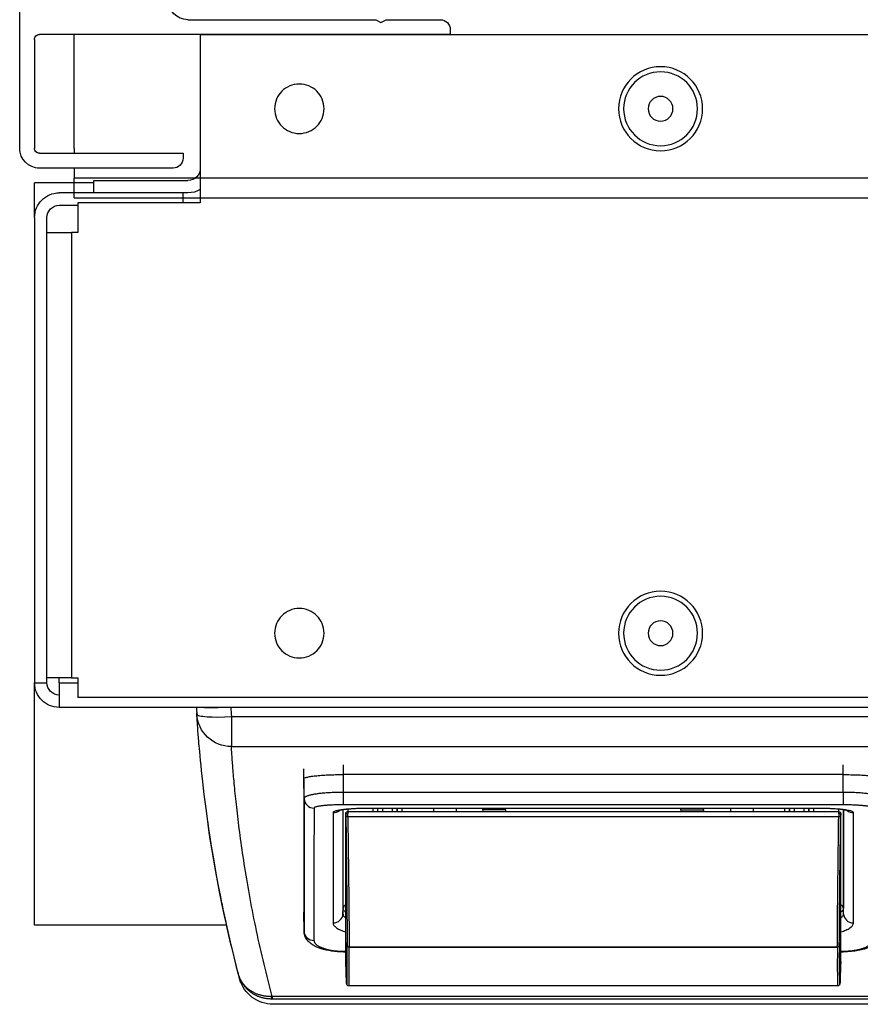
# Model space of a CAD drawing. Header units: millimetres. Extents: x 20872 to 297961, y -293704 to 213007.
# Tile 11 of 256: x 73471 to 73556, y -138764 to -138664. Entities that reach past the tile are written whole.
import ezdxf
from ezdxf.xclip import XClip

# ---------------------------------------------------------------- set-up
doc = ezdxf.new("R2010")
doc.units = ezdxf.units.MM
doc.header["$LTSCALE"] = 100
doc.header["$XCLIPFRAME"] = 2
for name, color, linetype in [('A--L20--_bovenbouw', 3, 'Continuous'), ('at_Entity', 8, 'Continuous'), ('XREFS', 9, 'Continuous')]:
    doc.layers.add(name, color=color, linetype=linetype)

# ---------------------------------------------------------------- blocks, each defined once
blk = doc.blocks.new('lblock2')
at = {"layer": 'at_Entity', "color": 1}
for p, q in [((-1274.397, 1522.5), (-1338.899, 1522.5)), ((-1274.321, 1521.967), (-1338.976, 1521.967)), ((-1274.321, 1521.704), (-1338.976, 1521.704)), ((-1281.856, 1520.643), (-1331.244, 1520.643)), ((-1331.484, 1520.235), (-1331.484, 1520.248)), ((-1281.616, 1520.248), (-1281.616, 1520.235)), ((-1331.55, 1518.177), (-1331.55, 1503.298)), ((-1281.55, 1518.177), (-1281.55, 1503.298)), ((-1331.8, 1517.203), (-1331.8, 1517.13)), ((-1331.8, 1517.203), (-1331.8, 1517.203)), ((-1331.8, 1517.203), (-1331.55, 1517.203)), ((-1331.8, 1517.13), (-1331.55, 1517.13)), ((-1331.411, 1516.499), (-1331.412, 1516.431)), ((-1331.411, 1516.498), (-1331.412, 1516.43)), ((-1331.21, 1516.727), (-1281.89, 1516.727)), ((-1331.21, 1516.706), (-1281.89, 1516.706)), ((-1281.688, 1516.431), (-1281.689, 1516.499)), ((-1281.688, 1516.43), (-1281.689, 1516.498)), ((-1281.55, 1517.203), (-1281.3, 1517.203)), ((-1281.55, 1517.13), (-1281.3, 1517.13)), ((-1363, 1514.5), (-1363, 1490)), ((-1343.588, 1514.5), (-1363, 1514.5)), ((-1335.765, 1515.137), (-1335.8, 1513.195)), ((-1335.765, 1515.128), (-1335.8, 1513.186)), ((-1331.836, 1513.359), (-1331.817, 1512.828)), ((-1281.264, 1513.359), (-1281.283, 1512.828)), ((-1331.349, 1503.527), (-1281.751, 1503.527)), ((-1331.348, 1503.023), (-1281.752, 1503.023)), ((-1283.8, 1502.709), (-1329.3, 1502.709)), ((-1283.8, 1502.703), (-1329.3, 1502.703)), ((-1322.7, 1502.709), (-1322.7, 1503.023)), ((-1320.4, 1502.709), (-1320.4, 1503.023)), ((-1317.7, 1502.856), (-1317.7, 1503.023)), ((-1317.7, 1502.856), (-1317.7, 1502.709)), ((-1315.4, 1502.856), (-1317.7, 1502.856)), ((-1315.4, 1502.856), (-1315.4, 1503.023)), ((-1315.4, 1502.856), (-1315.4, 1502.709)), ((-1297.7, 1502.856), (-1297.7, 1503.023)), ((-1297.7, 1502.856), (-1297.7, 1502.709)), ((-1297.7, 1502.856), (-1295.4, 1502.856)), ((-1295.4, 1502.856), (-1295.4, 1503.023)), ((-1295.4, 1502.856), (-1295.4, 1502.709)), ((-1292.7, 1502.709), (-1292.7, 1503.023)), ((-1290.4, 1502.709), (-1290.4, 1503.023)), ((-1283.8, 1502.703), (-1283.8, 1502.709)), ((-1335.764, 1501.696), (-1335.8, 1499.732)), ((-1281.3, 1502.341), (-1331.8, 1502.341)), ((-1281.3, 1501.082), (-1281.3, 1502.341)), ((-1332.25, 1501.086), (-1332.25, 1501.086)), ((-1332.179, 1501.085), (-1332.179, 1501.085)), ((-1281.3, 1501.082), (-1331.8, 1501.082)), ((-1331.8, 1501.082), (-1331.8, 1499.286)), ((-1281.3, 1501.082), (-1281.3, 1499.286)), ((-1335.8, 1499.732), (-1335.8, 1498.758)), ((-1331.8, 1499.286), (-1331.8, 1498.312)), ((-1281.3, 1499.286), (-1331.8, 1499.286)), ((-1281.3, 1499.286), (-1331.8, 1499.286)), ((-1281.3, 1499.286), (-1281.3, 1498.312)), ((-1343.114, 1493.42), (-1343.114, 1496.451)), ((-1343.114, 1496.451), (-1270.182, 1496.451)), ((-1343.114, 1493.42), (-1270.182, 1493.42)), ((-1360.5, 1490), (-1360.5, 1492.5)), ((-1251.5, 1492.5), (-1360.5, 1492.5)), ((-1358.625, 1489.5), (-1358.625, 1491.5)), ((-7.375, 1491.5), (-1358.625, 1491.5)), ((-1363, 1490), (-1361.75, 1490)), ((-1363, 1443), (-1363, 1490)), ((-1361.75, 1490), (-1361.75, 1443)), ((-1360.5, 1490), (-1358.625, 1490)), ((-1360.5, 1490), (-1360.5, 1489.5)), ((-1359.25, 1489.5), (-1361.75, 1489.5)), ((-1359.25, 1444.5), (-1359.25, 1489.5)), ((-1359.25, 1489.5), (-1358.625, 1489.5)), ((-1361.75, 1444.5), (-1359.25, 1444.5)), ((-1358.625, 1444.5), (-1359.25, 1444.5)), ((-1358.625, 1441.5), (-1358.625, 1444.5)), ((-1363, 1443), (-1363, 1439.5)), ((-1360.5, 1441.75), (-1358.625, 1441.75)), ((-1359, 1441), (-1359, 1439)), ((-1359, 1441), (-3, 1441)), ((-1346.25, 1441.5), (-1358.625, 1441.5)), ((-1348, 1441.5), (-1348, 1440.5)), ((-1346.25, 1424.5), (-1346.25, 1441.5)), ((-1348, 1440.5), (-1360.5, 1440.5)), ((-1357, 1440.5), (-1357, 1439.25)), ((-1347.5, 1440.5), (-1357, 1440.5)), ((-1357, 1439.5), (-1363, 1439.5)), ((-1359, 1438), (-1359, 1439)), ((-19.466, 1439), (-1359, 1439)), ((-1357, 1439.25), (-1347.5, 1439.25)), ((-1349, 1438), (-1362.5, 1438)), ((-1348, 1436.5), (-1348, 1437)), ((-1364.5, 1436), (-1364.5, 1409)), ((-1363, 1425), (-1363, 1436)), ((-1362.5, 1436.5), (-1348, 1436.5)), ((-1359, 1436), (-1359, 1436.5)), ((-1359, 1436), (-1359, 1424.5)), ((-1321, 1424.5), (-1362.5, 1424.5)), ((-1346.25, 1424.5), (-19.75, 1424.5)), ((-1321, 1424), (-1321, 1424.5)), ((-1347.5, 1423), (-1328.52, 1423)), ((-1328.52, 1423), (-1328, 1423.3)), ((-1328, 1423.3), (-1327.48, 1423)), ((-1327.48, 1423), (-1322, 1423))]:
    blk.add_line(p, q, dxfattribs=at)
for centre, radius in [((-1299.75, 1485), 4.25), ((-1299.75, 1485), 3.732), ((-1336.25, 1485), 2.5), ((-1299.75, 1485), 1.25), ((-1299.75, 1432), 4.25), ((-1299.75, 1432), 3.732), ((-1336.25, 1432), 2.5), ((-1299.75, 1432), 1.25)]:
    blk.add_circle(centre, radius, dxfattribs=at)
for centre, radius, start, end in [((-1343.114, 1492.951), 3.5, 90, 176.35562), ((-1360.5, 1490), 2.5, 90, 180), ((-1360.5, 1490), 1.25, 90, 180), ((-1360.5, 1443), 2.5, 180, 270), ((-1360.5, 1443), 1.25, 180, 270), ((-1347.5, 1438), 2.5, 60, 90), ((-1347.5, 1438), 1.25, 0, 90), ((-1362.5, 1436), 2, 90, 180), ((-1349, 1437), 1, 0, 90), ((-1362.5, 1436), 0.5, 90, 180), ((-1362.5, 1425), 0.5, 180, 270), ((-1322, 1424), 1, 270, 0), ((-1347.5, 1421), 2, 90, 180)]:
    blk.add_arc(centre, radius, start, end, dxfattribs=at)
at = {"layer": 'at_Entity', "color": 1, "extrusion": (0, 0, -1)}
for centre, major_axis, ratio, start_param, end_param in [((-1339.027, 1519.991), (0.028, 2), 0.088934, 5.74305, 6.126781), ((-1338.976, 1519.991), (0, 2), 0.00001, 5.740457, 6.127308), ((-1332.493, 1458.364), (1.049, 62.082), 0.004359, 6.155218, 6.650656), ((-1332.293, 1458.361), (1.049, 62.283), 0.004345, 6.283113, 6.639612), ((-1280.807, 1458.361), (-1.049, 62.283), 0.004345, 5.926759, 6.283257), ((-1280.607, 1458.364), (-1.049, 62.082), 0.004359, 5.915712, 6.411152), ((-1332.014, 1487.368), (0.566, 33.494), 0.004359, 5.88534, 6.100578), ((-1331.287, 1519.936), (-0.2, 0.01), 0.991814, 6.249033, 6.283177), ((-1331.485, 1520.207), (0.0017, 0.1), 0.004359, 6.100629, 7.440903), ((-1331.284, 1520.302), (-0.2, 0.008), 0.983364, 6.259186, 6.283185), ((-1331.284, 1520.244), (-0.2, 0.003), 0.40143, 0.004763, 0.411252), ((-1331.284, 1520.231), (-0.2, 0.003), 0.40143, 0.004759, 0.401191), ((-1281.816, 1520.244), (0.2, 0.003), 0.40143, 5.871933, 6.278426), ((-1281.816, 1520.231), (0.2, 0.003), 0.40143, 5.882003, 6.278436), ((-1281.615, 1520.207), (-0.0017, 0.1), 0.004359, 5.125468, 6.465741), ((-1281.816, 1520.302), (0.2, 0.008), 0.983364, 6.283182, 6.30718), ((-1281.086, 1487.368), (-0.566, 33.494), 0.004359, 0.182608, 0.397845), ((-1281.813, 1519.936), (0.2, 0.01), 0.991814, 0, 0.034144), ((-1331.55, 1518.155), (-0.0017, -0.1), 0.004359, 1.788189, 2.743795), ((-1331.349, 1518.244), (-0.2, 0.005), 0.92189, 6.27194, 6.28319), ((-1281.751, 1518.244), (0.2, 0.005), 0.92189, 0, 0.01125), ((-1281.55, 1518.155), (-0.0017, 0.1), 0.004359, 0.397798, 1.353404), ((-1331.412, 1516.43), (0.0017, 0.1), 0.004359, 5.451049, 6.661777), ((-1331.21, 1516.52), (-0.2, 0.001), 0.929162, 0.011797, 1.565273), ((-1331.212, 1516.427), (0.002, 0.3), 0.001453, 0.000029, 0.378646), ((-1281.888, 1516.427), (-0.002, 0.3), 0.001453, 5.904539, 6.283157), ((-1281.89, 1516.52), (0.2, 0.001), 0.929162, 4.717912, 6.271394), ((-1281.688, 1516.43), (-0.0017, 0.1), 0.004359, 5.904594, 7.115322), ((-1281.3, 1516.203), (0, 1), 0.00001, 6.283075, 6.66817), ((-1334.765, 1515.112), (-1, 0), 0.933876, 0.017464, 1.570751), ((-1331.217, 1516.297), (-0.2, 0.001), 0.933229, 0.012133, 0.144932), ((-1281.883, 1516.297), (0.2, 0.001), 0.933229, 6.138293, 6.271066), ((-1332.836, 1513.326), (1, 0), 0.944548, 4.712392, 6.248264), ((-1280.264, 1513.326), (-1, 0), 0.944548, 0.034919, 1.570768), ((-1331.317, 1512.845), (-0.5, 0), 0.944597, 5.196769, 6.248247), ((-1281.783, 1512.845), (0.5, 0), 0.944597, 0.034916, 1.086323), ((-1331.349, 1503.391), (-0.2, 0.003), 0.678577, 0.005934, 1.562061), ((-1331.35, 1503.323), (0.002, 0.3), 0.001454, 0.824939, 1.823227), ((-1281.75, 1503.323), (0.002, -0.3), 0.001454, 1.318366, 2.316654), ((-1281.751, 1503.391), (0.2, 0.003), 0.678577, 4.721125, 6.277246), ((-1334.764, 1501.679), (-1, 0), 0.993388, 0.017866, 1.570958), ((-1332.836, 1502.143), (-1, 0), 0.991951, 1.570653, 2.257783), ((-1331.55, 1503.326), (0.002, 0.1), 0.004359, 0.825002, 1.858121), ((-1331.35, 1503.298), (-0.2, 0), 0.249677, 4.712397, 6.283281), ((-1331.35, 1503.323), (0.002, -0.3), 0.001453, 0.000124, 1.318375), ((-1331.35, 1503.323), (0.002, -0.3), 0.001453, 0.000014, 0.000124), ((-1329.3, 1501.709), (0, 1), 0.00001, 0.000005, 0.000031), ((-1329.3, 1501.709), (0, 1), 0.00001, 0.000024, 0.115891), ((-1281.75, 1503.323), (-0.002, -0.3), 0.001453, 4.964811, 6.283061), ((-1281.75, 1503.323), (-0.002, -0.3), 0.001453, 6.283061, 6.283171), ((-1281.75, 1503.298), (0.2, 0), 0.249677, 6.28309, 7.853974), ((-1281.55, 1503.326), (0.002, -0.1), 0.004359, 1.283472, 2.316591), ((-1280.264, 1502.143), (1, 0), 0.991951, 4.025441, 4.712542), ((-1331.8, 1501.347), (0, 1), 0.00002, 0.10594, 1.838352), ((-1343.114, 1492.951), (-3.493, 0.222), 0.13372, 0, 1.56228), ((-1204.471, 1484.275), (-142.419, 0), 0.991423, 0.058287, 0.063063), ((-1204.408, 1484.744), (-138.982, 0), 0.990983, 0.056346, 0.063034)]:
    blk.add_ellipse(centre, major_axis=major_axis, ratio=ratio, start_param=start_param, end_param=end_param, dxfattribs=at)
at = {"layer": 'at_Entity', "color": 1}
for points, knots in [([(-1338.899, 1522.5), (-1339.277, 1522.5), (-1339.66, 1522.437), (-1340.371, 1522.197), (-1340.708, 1522.02), (-1341.301, 1521.572), (-1341.565, 1521.298), (-1341.989, 1520.686), (-1342.153, 1520.342), (-1342.267, 1519.954), (-1342.276, 1519.922), (-1342.284, 1519.89)], [0, 0, 0, 0, 0.1134473, 0.1134473, 0.2249009, 0.2249009, 0.3364261, 0.3364261, 0.4479488, 0.4479488, 0.4578147, 0.4578147, 0.4578147, 0.4578147]), ([(-1338.976, 1521.704), (-1339.12, 1521.17), (-1339.262, 1520.63), (-1339.402, 1520.085), (-1339.541, 1519.539), (-1339.678, 1518.988), (-1339.812, 1518.433), (-1339.946, 1517.877), (-1340.076, 1517.317), (-1340.203, 1516.757), (-1340.33, 1516.197), (-1340.452, 1515.637), (-1340.57, 1515.081), (-1340.688, 1514.525), (-1340.801, 1513.973), (-1340.909, 1513.426), (-1341.017, 1512.88), (-1341.12, 1512.339), (-1341.219, 1511.805), (-1341.317, 1511.27), (-1341.411, 1510.743), (-1341.5, 1510.223), (-1341.589, 1509.703), (-1341.673, 1509.191), (-1341.753, 1508.689), (-1341.833, 1508.186), (-1341.909, 1507.693), (-1341.98, 1507.21), (-1342.051, 1506.727), (-1342.118, 1506.255), (-1342.18, 1505.795), (-1342.243, 1505.335), (-1342.301, 1504.886), (-1342.356, 1504.451), (-1342.411, 1504.016), (-1342.461, 1503.595), (-1342.508, 1503.187), (-1342.556, 1502.78), (-1342.599, 1502.388), (-1342.639, 1502.011), (-1342.679, 1501.634), (-1342.716, 1501.274), (-1342.75, 1500.93), (-1342.784, 1500.586), (-1342.815, 1500.26), (-1342.843, 1499.951), (-1342.871, 1499.643), (-1342.896, 1499.353), (-1342.919, 1499.082), (-1342.942, 1498.811), (-1342.962, 1498.559), (-1342.98, 1498.327), (-1342.998, 1498.096), (-1343.014, 1497.884), (-1343.028, 1497.693), (-1343.042, 1497.502), (-1343.055, 1497.332), (-1343.065, 1497.184), (-1343.075, 1497.035), (-1343.084, 1496.908), (-1343.091, 1496.802), (-1343.098, 1496.697), (-1343.104, 1496.613), (-1343.108, 1496.552), (-1343.111, 1496.505), (-1343.113, 1496.472), (-1343.114, 1496.451)], [0, 0, 0, 0, 0.0434783, 0.0434783, 0.0434783, 0.0869565, 0.0869565, 0.0869565, 0.1304348, 0.1304348, 0.1304348, 0.173913, 0.173913, 0.173913, 0.2173913, 0.2173913, 0.2173913, 0.2608696, 0.2608696, 0.2608696, 0.3043478, 0.3043478, 0.3043478, 0.3478261, 0.3478261, 0.3478261, 0.3913043, 0.3913043, 0.3913043, 0.4347826, 0.4347826, 0.4347826, 0.4782609, 0.4782609, 0.4782609, 0.5217391, 0.5217391, 0.5217391, 0.5652174, 0.5652174, 0.5652174, 0.6086957, 0.6086957, 0.6086957, 0.6521739, 0.6521739, 0.6521739, 0.6956522, 0.6956522, 0.6956522, 0.7391304, 0.7391304, 0.7391304, 0.7826087, 0.7826087, 0.7826087, 0.826087, 0.826087, 0.826087, 0.8695652, 0.8695652, 0.8695652, 0.9130435, 0.9130435, 0.9130435, 0.9460326, 0.9460326, 0.9460326, 0.9460326]), ([(-1339.027, 1521.967), (-1339.123, 1521.968), (-1339.218, 1521.965), (-1339.314, 1521.958), (-1339.409, 1521.952), (-1339.504, 1521.941), (-1339.599, 1521.927), (-1339.693, 1521.912), (-1339.787, 1521.894), (-1339.88, 1521.872), (-1339.973, 1521.85), (-1340.065, 1521.824), (-1340.156, 1521.795), (-1340.247, 1521.766), (-1340.336, 1521.732), (-1340.424, 1521.696), (-1340.512, 1521.659), (-1340.599, 1521.619), (-1340.683, 1521.575), (-1340.767, 1521.531), (-1340.85, 1521.484), (-1340.93, 1521.434), (-1341.011, 1521.383), (-1341.089, 1521.33), (-1341.165, 1521.273), (-1341.241, 1521.216), (-1341.314, 1521.156), (-1341.385, 1521.093), (-1341.456, 1521.03), (-1341.524, 1520.965), (-1341.589, 1520.896), (-1341.654, 1520.828), (-1341.716, 1520.757), (-1341.775, 1520.683), (-1341.834, 1520.61), (-1341.89, 1520.534), (-1341.943, 1520.456), (-1341.995, 1520.377), (-1342.044, 1520.297), (-1342.09, 1520.215), (-1342.136, 1520.133), (-1342.178, 1520.048), (-1342.217, 1519.963), (-1342.255, 1519.877), (-1342.29, 1519.79), (-1342.322, 1519.701), (-1342.353, 1519.613), (-1342.38, 1519.523), (-1342.404, 1519.432)], [0, 0, 0, 0, 0.0625, 0.0625, 0.0625, 0.125, 0.125, 0.125, 0.1875, 0.1875, 0.1875, 0.25, 0.25, 0.25, 0.3125, 0.3125, 0.3125, 0.375, 0.375, 0.375, 0.4375, 0.4375, 0.4375, 0.5, 0.5, 0.5, 0.5625, 0.5625, 0.5625, 0.625, 0.625, 0.625, 0.6875, 0.6875, 0.6875, 0.75, 0.75, 0.75, 0.8125, 0.8125, 0.8125, 0.875, 0.875, 0.875, 0.9375, 0.9375, 0.9375, 1, 1, 1, 1]), ([(-1339.095, 1521.708), (-1339.19, 1521.711), (-1339.285, 1521.71), (-1339.379, 1521.705), (-1339.474, 1521.701), (-1339.569, 1521.693), (-1339.662, 1521.682), (-1339.756, 1521.67), (-1339.849, 1521.655), (-1339.941, 1521.637), (-1340.034, 1521.619), (-1340.125, 1521.597), (-1340.214, 1521.571), (-1340.304, 1521.546), (-1340.392, 1521.517), (-1340.479, 1521.485), (-1340.566, 1521.453), (-1340.651, 1521.417), (-1340.734, 1521.379), (-1340.817, 1521.34), (-1340.898, 1521.298), (-1340.977, 1521.253), (-1341.056, 1521.208), (-1341.133, 1521.16), (-1341.207, 1521.109), (-1341.282, 1521.058), (-1341.354, 1521.004), (-1341.423, 1520.947), (-1341.492, 1520.891), (-1341.558, 1520.831), (-1341.622, 1520.769), (-1341.685, 1520.708), (-1341.745, 1520.643), (-1341.803, 1520.576), (-1341.86, 1520.509), (-1341.914, 1520.44), (-1341.965, 1520.369), (-1342.016, 1520.298), (-1342.063, 1520.225), (-1342.107, 1520.15), (-1342.151, 1520.074), (-1342.192, 1519.997), (-1342.228, 1519.919), (-1342.265, 1519.84), (-1342.298, 1519.76), (-1342.327, 1519.679), (-1342.357, 1519.598), (-1342.382, 1519.516), (-1342.404, 1519.432)], [0, 0, 0, 0, 0.0625, 0.0625, 0.0625, 0.125, 0.125, 0.125, 0.1875, 0.1875, 0.1875, 0.25, 0.25, 0.25, 0.3125, 0.3125, 0.3125, 0.375, 0.375, 0.375, 0.4375, 0.4375, 0.4375, 0.5, 0.5, 0.5, 0.5625, 0.5625, 0.5625, 0.625, 0.625, 0.625, 0.6875, 0.6875, 0.6875, 0.75, 0.75, 0.75, 0.8125, 0.8125, 0.8125, 0.875, 0.875, 0.875, 0.9375, 0.9375, 0.9375, 1, 1, 1, 1]), ([(-1338.976, 1521.704), (-1338.996, 1521.704), (-1339.015, 1521.705), (-1339.035, 1521.706), (-1339.055, 1521.707), (-1339.075, 1521.707), (-1339.095, 1521.708)], [0, 0, 0, 0, 0.5, 0.5, 0.5, 1, 1, 1, 1]), ([(-1331.244, 1520.643), (-1331.28, 1520.643), (-1331.316, 1520.632), (-1331.365, 1520.605), (-1331.382, 1520.59), (-1331.409, 1520.56), (-1331.416, 1520.547), (-1331.433, 1520.516), (-1331.436, 1520.504), (-1331.448, 1520.466), (-1331.45, 1520.451), (-1331.461, 1520.374), (-1331.467, 1520.291), (-1331.479, 1520.104), (-1331.483, 1520.03), (-1331.487, 1519.946)], [0, 0, 0, 0, 0.0181948, 0.0181948, 0.0347845, 0.0347845, 0.0565582, 0.0565582, 0.0986835, 0.0986835, 0.2248646, 0.2248646, 0.603419, 0.603419, 0.7995289, 0.7995289, 0.7995289, 0.7995289]), ([(-1331.456, 1520.406), (-1331.464, 1520.392), (-1331.471, 1520.377), (-1331.478, 1520.353), (-1331.48, 1520.344), (-1331.482, 1520.331), (-1331.482, 1520.327), (-1331.483, 1520.321), (-1331.483, 1520.32), (-1331.483, 1520.318), (-1331.483, 1520.317), (-1331.483, 1520.315), (-1331.483, 1520.314), (-1331.483, 1520.312), (-1331.484, 1520.311), (-1331.484, 1520.31)], [0.02062209, 0.02062209, 0.02062209, 0.02062209, 0.02553885, 0.02553885, 0.02810385, 0.02810385, 0.02946, 0.02946, 0.02985593, 0.02985593, 0.03020499, 0.03020499, 0.03073486, 0.03073486, 0.03127586, 0.03127586, 0.03127586, 0.03127586]), ([(-1281.613, 1519.946), (-1281.622, 1520.116), (-1281.63, 1520.244), (-1281.641, 1520.378), (-1281.645, 1520.412), (-1281.651, 1520.457), (-1281.653, 1520.47), (-1281.663, 1520.502), (-1281.665, 1520.515), (-1281.688, 1520.553), (-1281.698, 1520.571), (-1281.736, 1520.604), (-1281.754, 1520.617), (-1281.799, 1520.636), (-1281.827, 1520.643), (-1281.856, 1520.643)], [0, 0, 0, 0, 0.3974308, 0.3974308, 0.5963026, 0.5963026, 0.6956451, 0.6956451, 0.745562, 0.745562, 0.7713496, 0.7713496, 0.7851036, 0.7851036, 0.79952, 0.79952, 0.79952, 0.79952]), ([(-1281.616, 1520.31), (-1281.616, 1520.312), (-1281.617, 1520.314), (-1281.617, 1520.317), (-1281.617, 1520.318), (-1281.617, 1520.321), (-1281.617, 1520.323), (-1281.618, 1520.327), (-1281.618, 1520.329), (-1281.619, 1520.337), (-1281.62, 1520.343), (-1281.624, 1520.361), (-1281.629, 1520.374), (-1281.637, 1520.393), (-1281.641, 1520.4), (-1281.644, 1520.406)], [0, 0, 0, 0, 0.0010292, 0.0010292, 0.00144985, 0.00144985, 0.0019781, 0.0019781, 0.00275203, 0.00275203, 0.00441623, 0.00441623, 0.00846587, 0.00846587, 0.01066138, 0.01066138, 0.01066138, 0.01066138]), ([(-1342.182, 1520.276), (-1342.182, 1520.276), (-1342.182, 1520.275), (-1342.183, 1520.272), (-1342.183, 1520.27), (-1342.185, 1520.265), (-1342.186, 1520.261), (-1342.226, 1520.111), (-1342.265, 1519.964), (-1342.506, 1519.043), (-1342.695, 1518.296), (-1344.745, 1509.925), (-1345.406, 1504.931), (-1346.068, 1499.527), (-1346.211, 1498.093), (-1346.351, 1496.558), (-1346.381, 1496.205), (-1346.417, 1495.776), (-1346.425, 1495.672), (-1346.515, 1494.563), (-1346.56, 1493.883), (-1346.598, 1493.31), (-1346.606, 1493.196), (-1346.608, 1493.152), (-1346.609, 1493.149), (-1346.609, 1493.145), (-1346.609, 1493.148), (-1346.609, 1493.141), (-1346.609, 1493.141), (-1346.609, 1493.138), (-1346.609, 1493.137), (-1346.61, 1493.131), (-1346.61, 1493.129), (-1346.61, 1493.126), (-1346.61, 1493.123), (-1346.61, 1493.118), (-1346.611, 1493.115), (-1346.611, 1493.1), (-1346.612, 1493.086), (-1346.613, 1493.066), (-1346.613, 1493.059), (-1346.613, 1493.051), (-1346.614, 1493.049), (-1346.614, 1493.047), (-1346.614, 1493.047), (-1346.614, 1493.046), (-1346.614, 1493.046), (-1346.614, 1493.046)], [0, 0, 0, 0, 0.000496, 0.000496, 0.001489, 0.001489, 0.003475, 0.003475, 0.086558, 0.086558, 0.529783, 0.529783, 5.22574, 5.22574, 7.514992, 7.514992, 8.277507, 8.277507, 8.531662, 8.531662, 11.075023, 11.075023, 12.377828, 12.377828, 12.622065, 12.622065, 12.667859, 12.667859, 12.671831, 12.671831, 12.67582, 12.67582, 12.676818, 12.676818, 12.677822, 12.677822, 12.678824, 12.678824, 12.682893, 12.682893, 12.684879, 12.684879, 12.685375, 12.685375, 12.6855, 12.6855, 12.685562, 12.685562, 12.685562, 12.685562]), ([(-1342.404, 1519.432), (-1342.55, 1518.866), (-1342.84, 1517.721), (-1343.258, 1515.975), (-1343.657, 1514.206), (-1343.964, 1512.758), (-1344.136, 1511.908), (-1344.19, 1511.637)], [0, 0, 0, 0, 0.0434783, 0.0869565, 0.1304348, 0.173913, 0.1942783, 0.1942783, 0.1942783, 0.1942783]), ([(-1342.284, 1519.89), (-1342.284, 1519.89), (-1342.286, 1519.884), (-1342.3, 1519.829), (-1342.34, 1519.678), (-1342.38, 1519.523), (-1342.404, 1519.432)], [0.7198292, 0.7198292, 0.7198292, 0.7198292, 0.75, 0.8333333, 0.9166667, 1, 1, 1, 1]), ([(-1331.549, 1518.249), (-1331.549, 1518.243), (-1331.549, 1518.235), (-1331.549, 1518.216), (-1331.549, 1518.205), (-1331.55, 1518.189), (-1331.55, 1518.183), (-1331.55, 1518.177)], [0, 0, 0, 0, 0.004224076, 0.004224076, 0.00780404, 0.00780404, 0.00962922, 0.00962922, 0.00962922, 0.00962922]), ([(-1281.55, 1518.177), (-1281.55, 1518.188), (-1281.55, 1518.198), (-1281.551, 1518.217), (-1281.551, 1518.225), (-1281.551, 1518.239), (-1281.551, 1518.245), (-1281.551, 1518.249)], [0, 0, 0, 0, 0.003307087, 0.003307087, 0.006561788, 0.006561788, 0.009638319, 0.009638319, 0.009638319, 0.009638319]), ([(-1331.8, 1517.203), (-1332.204, 1517.203), (-1332.612, 1517.175), (-1333.368, 1517.067), (-1333.725, 1516.987), (-1334.386, 1516.774), (-1334.692, 1516.637), (-1335.103, 1516.362), (-1335.238, 1516.25), (-1335.458, 1516.007), (-1335.549, 1515.879), (-1335.707, 1515.554), (-1335.761, 1515.345), (-1335.765, 1515.137)], [0, 0, 0, 0, 0.1210854, 0.1210854, 0.2395064, 0.2395064, 0.3657318, 0.3657318, 0.4356398, 0.4356398, 0.4963271, 0.4963271, 0.57347, 0.57347, 0.57347, 0.57347]), ([(-1334.765, 1516.046), (-1334.765, 1516.069), (-1334.763, 1516.093), (-1334.758, 1516.118), (-1334.753, 1516.144), (-1334.745, 1516.17), (-1334.734, 1516.198), (-1334.723, 1516.226), (-1334.708, 1516.256), (-1334.688, 1516.287), (-1334.668, 1516.317), (-1334.643, 1516.35), (-1334.612, 1516.383), (-1334.581, 1516.417), (-1334.544, 1516.452), (-1334.499, 1516.488), (-1334.454, 1516.524), (-1334.402, 1516.561), (-1334.341, 1516.598), (-1334.281, 1516.634), (-1334.213, 1516.671), (-1334.137, 1516.707), (-1334.061, 1516.742), (-1333.978, 1516.777), (-1333.888, 1516.81), (-1333.799, 1516.843), (-1333.703, 1516.874), (-1333.595, 1516.904), (-1333.488, 1516.935), (-1333.368, 1516.964), (-1333.233, 1516.992), (-1333.099, 1517.02), (-1332.95, 1517.045), (-1332.787, 1517.067), (-1332.625, 1517.088), (-1332.45, 1517.105), (-1332.283, 1517.115), (-1332.116, 1517.126), (-1331.957, 1517.13), (-1331.8, 1517.13)], [0, 0, 0, 0, 0.076923, 0.076923, 0.076923, 0.153846, 0.153846, 0.153846, 0.230769, 0.230769, 0.230769, 0.307692, 0.307692, 0.307692, 0.384615, 0.384615, 0.384615, 0.461538, 0.461538, 0.461538, 0.538462, 0.538462, 0.538462, 0.615385, 0.615385, 0.615385, 0.692308, 0.692308, 0.692308, 0.769231, 0.769231, 0.769231, 0.846154, 0.846154, 0.846154, 0.923077, 0.923077, 0.923077, 1, 1, 1, 1]), ([(-1331.412, 1516.431), (-1331.413, 1516.403), (-1331.413, 1516.378), (-1331.415, 1516.327), (-1331.415, 1516.304), (-1331.416, 1516.283), (-1331.416, 1516.279), (-1331.416, 1516.278), (-1331.416, 1516.278), (-1331.416, 1516.278)], [0, 0, 0, 0, 0.01122858, 0.01122858, 0.02713476, 0.02713476, 0.03460677, 0.03460677, 0.03530792, 0.03530792, 0.03530792, 0.03530792]), ([(-1331.21, 1516.727), (-1331.231, 1516.727), (-1331.253, 1516.724), (-1331.294, 1516.71), (-1331.313, 1516.7), (-1331.347, 1516.674), (-1331.362, 1516.659), (-1331.386, 1516.624), (-1331.396, 1516.604), (-1331.405, 1516.574), (-1331.407, 1516.564), (-1331.409, 1516.55), (-1331.409, 1516.547), (-1331.409, 1516.542), (-1331.41, 1516.54), (-1331.41, 1516.538), (-1331.41, 1516.536), (-1331.41, 1516.534), (-1331.41, 1516.534), (-1331.41, 1516.53), (-1331.41, 1516.529), (-1331.41, 1516.523), (-1331.41, 1516.519), (-1331.411, 1516.51), (-1331.411, 1516.505), (-1331.411, 1516.499)], [0, 0, 0, 0, 0.00642242, 0.00642242, 0.0127935, 0.0127935, 0.0191664, 0.0191664, 0.02553902, 0.02553902, 0.0286795, 0.0286795, 0.02971258, 0.02971258, 0.03028094, 0.03028094, 0.03082303, 0.03082303, 0.03148212, 0.03148212, 0.03315955, 0.03315955, 0.03548636, 0.03548636, 0.03791322, 0.03791322, 0.03791322, 0.03791322]), ([(-1281.689, 1516.499), (-1281.689, 1516.507), (-1281.69, 1516.514), (-1281.69, 1516.526), (-1281.69, 1516.529), (-1281.69, 1516.536), (-1281.69, 1516.537), (-1281.69, 1516.539), (-1281.69, 1516.54), (-1281.691, 1516.543), (-1281.691, 1516.544), (-1281.691, 1516.548), (-1281.691, 1516.55), (-1281.692, 1516.557), (-1281.693, 1516.561), (-1281.696, 1516.576), (-1281.699, 1516.587), (-1281.71, 1516.616), (-1281.719, 1516.633), (-1281.745, 1516.666), (-1281.76, 1516.681), (-1281.796, 1516.705), (-1281.815, 1516.714), (-1281.853, 1516.725), (-1281.872, 1516.727), (-1281.89, 1516.727)], [0, 0, 0, 0, 0.00341154, 0.00341154, 0.00685157, 0.00685157, 0.00755718, 0.00755718, 0.00795347, 0.00795347, 0.00847533, 0.00847533, 0.00914258, 0.00914258, 0.01047783, 0.01047783, 0.01375401, 0.01375401, 0.01970941, 0.01970941, 0.02608555, 0.02608555, 0.03245807, 0.03245807, 0.03792372, 0.03792372, 0.03792372, 0.03792372]), ([(-1281.684, 1516.278), (-1281.684, 1516.278), (-1281.684, 1516.278), (-1281.684, 1516.282), (-1281.684, 1516.286), (-1281.685, 1516.304), (-1281.685, 1516.321), (-1281.686, 1516.367), (-1281.687, 1516.397), (-1281.688, 1516.431)], [0.03330739, 0.03330739, 0.03330739, 0.03330739, 0.03584095, 0.03584095, 0.04251816, 0.04251816, 0.05473061, 0.05473061, 0.06863962, 0.06863962, 0.06863962, 0.06863962]), ([(-1277.335, 1515.137), (-1277.339, 1515.323), (-1277.382, 1515.51), (-1277.526, 1515.842), (-1277.626, 1515.988), (-1277.882, 1516.273), (-1278.05, 1516.405), (-1278.502, 1516.683), (-1278.811, 1516.812), (-1279.545, 1517.033), (-1279.992, 1517.117), (-1280.73, 1517.189), (-1281.016, 1517.203), (-1281.3, 1517.203)], [0, 0, 0, 0, 0.0690069, 0.0690069, 0.1369813, 0.1369813, 0.2217906, 0.2217906, 0.345895, 0.345895, 0.4882835, 0.4882835, 0.5734743, 0.5734743, 0.5734743, 0.5734743]), ([(-1281.3, 1517.13), (-1281.236, 1517.13), (-1281.169, 1517.129), (-1281.098, 1517.127), (-1281.028, 1517.126), (-1280.954, 1517.123), (-1280.877, 1517.119), (-1280.8, 1517.114), (-1280.718, 1517.109), (-1280.633, 1517.102), (-1280.548, 1517.094), (-1280.459, 1517.085), (-1280.367, 1517.074), (-1280.274, 1517.062), (-1280.178, 1517.048), (-1280.08, 1517.032), (-1279.982, 1517.015), (-1279.881, 1516.996), (-1279.781, 1516.974), (-1279.681, 1516.951), (-1279.582, 1516.926), (-1279.485, 1516.898), (-1279.388, 1516.87), (-1279.293, 1516.84), (-1279.204, 1516.807), (-1279.115, 1516.774), (-1279.031, 1516.739), (-1278.949, 1516.7), (-1278.867, 1516.66), (-1278.786, 1516.617), (-1278.712, 1516.568), (-1278.637, 1516.519), (-1278.568, 1516.466), (-1278.51, 1516.407), (-1278.453, 1516.348), (-1278.406, 1516.283), (-1278.376, 1516.222), (-1278.347, 1516.161), (-1278.335, 1516.103), (-1278.335, 1516.046)], [0, 0, 0, 0, 0.076923, 0.076923, 0.076923, 0.153846, 0.153846, 0.153846, 0.230769, 0.230769, 0.230769, 0.307692, 0.307692, 0.307692, 0.384615, 0.384615, 0.384615, 0.461538, 0.461538, 0.461538, 0.538462, 0.538462, 0.538462, 0.615385, 0.615385, 0.615385, 0.692308, 0.692308, 0.692308, 0.769231, 0.769231, 0.769231, 0.846154, 0.846154, 0.846154, 0.923077, 0.923077, 0.923077, 1, 1, 1, 1]), ([(-1334.764, 1502.672), (-1334.764, 1503.211), (-1334.765, 1505.036), (-1334.765, 1509.243), (-1334.765, 1513.658), (-1334.765, 1516.046)], [0, 0, 0, 0, 0.212169, 0.612718, 1, 1, 1, 1]), ([(-1335.764, 1501.696), (-1335.764, 1502.223), (-1335.764, 1502.835), (-1335.764, 1503.523), (-1335.765, 1504.212), (-1335.765, 1504.977), (-1335.765, 1505.815), (-1335.765, 1506.653), (-1335.765, 1507.565), (-1335.765, 1508.548), (-1335.765, 1509.532), (-1335.765, 1510.587), (-1335.765, 1511.688), (-1335.765, 1512.79), (-1335.765, 1513.938), (-1335.765, 1515.128)], [0, 0, 0, 0, 0.2, 0.2, 0.2, 0.4, 0.4, 0.4, 0.6, 0.6, 0.6, 0.8, 0.8, 0.8, 1, 1, 1, 1]), ([(-1332.836, 1514.271), (-1332.836, 1514.357), (-1332.807, 1514.443), (-1332.748, 1514.528), (-1332.69, 1514.613), (-1332.602, 1514.697), (-1332.487, 1514.777), (-1332.373, 1514.857), (-1332.232, 1514.933), (-1332.067, 1515.003), (-1331.914, 1515.069), (-1331.74, 1515.129), (-1331.55, 1515.183)], [0, 0, 0, 0, 0.1428571, 0.1428571, 0.1428571, 0.2857143, 0.2857143, 0.2857143, 0.4285714, 0.4285714, 0.4285714, 0.5614311, 0.5614311, 0.5614311, 0.5614311]), ([(-1281.55, 1515.183), (-1281.36, 1515.129), (-1281, 1515.004), (-1280.587, 1514.782), (-1280.323, 1514.529), (-1280.264, 1514.358), (-1280.264, 1514.271)], [0.438765, 0.438765, 0.438765, 0.438765, 0.5714286, 0.7142857, 0.8571429, 1, 1, 1, 1]), ([(-1332.836, 1503.135), (-1332.836, 1503.564), (-1332.835, 1505.281), (-1332.836, 1508.83), (-1332.836, 1512.573), (-1332.836, 1514.271)], [0, 0, 0, 0, 0.18268, 0.657457, 1, 1, 1, 1]), ([(-1331.836, 1513.359), (-1331.836, 1513.424), (-1331.795, 1513.556), (-1331.66, 1513.695), (-1331.563, 1513.765), (-1331.55, 1513.774)], [0, 0, 0, 0, 0.1428571, 0.2857143, 0.3065619, 0.3065619, 0.3065619, 0.3065619]), ([(-1281.55, 1513.774), (-1281.537, 1513.765), (-1281.44, 1513.695), (-1281.305, 1513.557), (-1281.264, 1513.424), (-1281.264, 1513.359)], [0.6937015, 0.6937015, 0.6937015, 0.6937015, 0.7142857, 0.8571429, 1, 1, 1, 1]), ([(-1280.264, 1514.271), (-1280.264, 1512.573), (-1280.264, 1508.83), (-1280.265, 1505.281), (-1280.264, 1503.564), (-1280.264, 1503.135)], [0, 0, 0, 0, 0.342543, 0.81732, 1, 1, 1, 1]), ([(-1335.8, 1503.913), (-1335.8, 1504.76), (-1335.8, 1507.457), (-1335.8, 1510.776), (-1335.8, 1513.186)], [0.4109178, 0.4109178, 0.4109178, 0.4109178, 0.6126089, 1, 1, 1, 1]), ([(-1331.837, 1502.845), (-1331.836, 1503.277), (-1331.836, 1503.747), (-1331.836, 1504.252), (-1331.836, 1505.029), (-1331.836, 1505.89), (-1331.836, 1506.832), (-1331.836, 1507.774), (-1331.836, 1508.797), (-1331.836, 1509.888), (-1331.836, 1510.979), (-1331.836, 1512.139), (-1331.836, 1513.359)], [0.0877569, 0.0877569, 0.0877569, 0.0877569, 0.25, 0.25, 0.25, 0.5, 0.5, 0.5, 0.75, 0.75, 0.75, 1, 1, 1, 1]), ([(-1331.55, 1513.19), (-1331.557, 1513.185), (-1331.648, 1513.126), (-1331.779, 1513.002), (-1331.817, 1512.886), (-1331.817, 1512.828)], [0.7020786, 0.7020786, 0.7020786, 0.7020786, 0.7142857, 0.8571429, 1, 1, 1, 1]), ([(-1331.817, 1512.828), (-1331.817, 1511.625), (-1331.817, 1510.474), (-1331.817, 1509.384), (-1331.817, 1508.293), (-1331.817, 1507.263), (-1331.817, 1506.316), (-1331.817, 1505.369), (-1331.817, 1504.505), (-1331.817, 1503.724), (-1331.817, 1503.418), (-1331.817, 1503.123), (-1331.817, 1502.843)], [0, 0, 0, 0, 0.25, 0.25, 0.25, 0.5, 0.5, 0.5, 0.75, 0.75, 0.75, 0.8482523, 0.8482523, 0.8482523, 0.8482523]), ([(-1281.283, 1512.828), (-1281.283, 1512.891), (-1281.329, 1513.016), (-1281.464, 1513.135), (-1281.55, 1513.19)], [0, 0, 0, 0, 0.1428571, 0.2808067, 0.2808067, 0.2808067, 0.2808067]), ([(-1281.283, 1502.843), (-1281.283, 1503.125), (-1281.283, 1503.422), (-1281.283, 1503.731), (-1281.283, 1504.514), (-1281.283, 1505.381), (-1281.283, 1506.332), (-1281.283, 1507.284), (-1281.283, 1508.322), (-1281.283, 1509.412), (-1281.283, 1510.501), (-1281.283, 1511.642), (-1281.283, 1512.828)], [0.1513109, 0.1513109, 0.1513109, 0.1513109, 0.25, 0.25, 0.25, 0.5, 0.5, 0.5, 0.75, 0.75, 0.75, 1, 1, 1, 1]), ([(-1281.264, 1513.359), (-1281.264, 1512.139), (-1281.264, 1510.979), (-1281.264, 1509.888), (-1281.264, 1508.797), (-1281.264, 1507.774), (-1281.264, 1506.832), (-1281.264, 1505.89), (-1281.264, 1505.029), (-1281.264, 1504.252), (-1281.264, 1503.747), (-1281.264, 1503.277), (-1281.263, 1502.845)], [0, 0, 0, 0, 0.25, 0.25, 0.25, 0.5, 0.5, 0.5, 0.75, 0.75, 0.75, 0.9122401, 0.9122401, 0.9122401, 0.9122401]), ([(-1331.8, 1502.341), (-1332.01, 1502.341), (-1332.206, 1502.344), (-1332.388, 1502.348), (-1332.569, 1502.351), (-1332.735, 1502.357), (-1332.888, 1502.363), (-1333.041, 1502.37), (-1333.179, 1502.377), (-1333.304, 1502.385), (-1333.43, 1502.393), (-1333.541, 1502.402), (-1333.643, 1502.411), (-1333.744, 1502.419), (-1333.835, 1502.428), (-1333.921, 1502.438), (-1334.007, 1502.448), (-1334.088, 1502.458), (-1334.167, 1502.47), (-1334.246, 1502.481), (-1334.324, 1502.494), (-1334.396, 1502.509), (-1334.468, 1502.524), (-1334.534, 1502.54), (-1334.591, 1502.558), (-1334.647, 1502.576), (-1334.693, 1502.595), (-1334.723, 1502.615), (-1334.752, 1502.634), (-1334.764, 1502.653), (-1334.764, 1502.672)], [0, 0, 0, 0, 0.1, 0.1, 0.1, 0.2, 0.2, 0.2, 0.3, 0.3, 0.3, 0.4, 0.4, 0.4, 0.5, 0.5, 0.5, 0.6, 0.6, 0.6, 0.7, 0.7, 0.7, 0.8, 0.8, 0.8, 0.9, 0.9, 0.9, 1, 1, 1, 1]), ([(-1329.3, 1502.703), (-1329.565, 1502.703), (-1329.823, 1502.706), (-1330.079, 1502.713), (-1330.334, 1502.719), (-1330.587, 1502.73), (-1330.826, 1502.743), (-1331.064, 1502.757), (-1331.289, 1502.773), (-1331.495, 1502.793), (-1331.702, 1502.812), (-1331.892, 1502.835), (-1332.058, 1502.86), (-1332.224, 1502.885), (-1332.366, 1502.912), (-1332.482, 1502.942), (-1332.598, 1502.971), (-1332.687, 1503.003), (-1332.747, 1503.035), (-1332.806, 1503.068), (-1332.836, 1503.101), (-1332.836, 1503.135)], [0, 0, 0, 0, 0.142857, 0.142857, 0.142857, 0.285714, 0.285714, 0.285714, 0.428571, 0.428571, 0.428571, 0.571429, 0.571429, 0.571429, 0.714286, 0.714286, 0.714286, 0.857143, 0.857143, 0.857143, 1, 1, 1, 1]), ([(-1329.3, 1502.709), (-1329.652, 1502.709), (-1330.008, 1502.716), (-1330.668, 1502.741), (-1330.982, 1502.759), (-1331.526, 1502.805), (-1331.766, 1502.833), (-1332.032, 1502.875), (-1332.105, 1502.889), (-1332.214, 1502.912), (-1332.253, 1502.923), (-1332.294, 1502.935), (-1332.304, 1502.938), (-1332.304, 1502.938)], [0, 0, 0, 0, 0.1054546, 0.1054546, 0.2091116, 0.2091116, 0.3108504, 0.3108504, 0.3571801, 0.3571801, 0.3971215, 0.3971215, 0.4249728, 0.4249728, 0.4249728, 0.4249728]), ([(-1331.55, 1503.298), (-1331.55, 1503.287), (-1331.55, 1503.276), (-1331.549, 1503.258), (-1331.549, 1503.249), (-1331.549, 1503.235), (-1331.549, 1503.229), (-1331.548, 1503.222), (-1331.548, 1503.22), (-1331.548, 1503.216), (-1331.548, 1503.214), (-1331.548, 1503.211), (-1331.548, 1503.209), (-1331.548, 1503.206), (-1331.547, 1503.205), (-1331.547, 1503.201), (-1331.547, 1503.198), (-1331.546, 1503.191), (-1331.545, 1503.185), (-1331.541, 1503.168), (-1331.537, 1503.155), (-1331.524, 1503.124), (-1331.512, 1503.107), (-1331.485, 1503.075), (-1331.468, 1503.061), (-1331.431, 1503.04), (-1331.411, 1503.032), (-1331.376, 1503.024), (-1331.362, 1503.023), (-1331.348, 1503.023)], [0, 0, 0, 0, 0.00331483, 0.00331483, 0.00657072, 0.00657072, 0.00989097, 0.00989097, 0.01174487, 0.01174487, 0.01280276, 0.01280276, 0.01329866, 0.01329866, 0.0138204, 0.0138204, 0.0145658, 0.0145658, 0.01615039, 0.01615039, 0.02002844, 0.02002844, 0.02621366, 0.02621366, 0.03258831, 0.03258831, 0.03896098, 0.03896098, 0.04316491, 0.04316491, 0.04316491, 0.04316491]), ([(-1280.264, 1503.135), (-1280.264, 1503.101), (-1280.294, 1503.068), (-1280.353, 1503.035), (-1280.413, 1503.003), (-1280.502, 1502.971), (-1280.618, 1502.942), (-1280.734, 1502.912), (-1280.876, 1502.885), (-1281.042, 1502.86), (-1281.208, 1502.835), (-1281.398, 1502.812), (-1281.604, 1502.793), (-1281.811, 1502.773), (-1282.036, 1502.757), (-1282.274, 1502.743), (-1282.513, 1502.73), (-1282.765, 1502.719), (-1283.021, 1502.713), (-1283.276, 1502.706), (-1283.535, 1502.703), (-1283.8, 1502.703)], [0, 0, 0, 0, 0.142857, 0.142857, 0.142857, 0.285714, 0.285714, 0.285714, 0.428571, 0.428571, 0.428571, 0.571429, 0.571429, 0.571429, 0.714286, 0.714286, 0.714286, 0.857143, 0.857143, 0.857143, 1, 1, 1, 1]), ([(-1280.796, 1502.938), (-1280.796, 1502.938), (-1280.796, 1502.938), (-1280.803, 1502.936), (-1280.823, 1502.929), (-1280.898, 1502.909), (-1280.964, 1502.895), (-1281.156, 1502.86), (-1281.298, 1502.839), (-1281.659, 1502.797), (-1281.895, 1502.776), (-1282.432, 1502.741), (-1282.745, 1502.727), (-1283.305, 1502.712), (-1283.554, 1502.709), (-1283.8, 1502.709)], [0.1522426, 0.1522426, 0.1522426, 0.1522426, 0.1584629, 0.1584629, 0.1942063, 0.1942063, 0.245404, 0.245404, 0.3163283, 0.3163283, 0.4049239, 0.4049239, 0.503664, 0.503664, 0.5776052, 0.5776052, 0.5776052, 0.5776052]), ([(-1281.752, 1503.023), (-1281.73, 1503.023), (-1281.709, 1503.027), (-1281.668, 1503.04), (-1281.649, 1503.05), (-1281.615, 1503.076), (-1281.6, 1503.091), (-1281.575, 1503.126), (-1281.566, 1503.146), (-1281.557, 1503.176), (-1281.555, 1503.187), (-1281.553, 1503.2), (-1281.553, 1503.204), (-1281.552, 1503.208), (-1281.552, 1503.21), (-1281.552, 1503.213), (-1281.552, 1503.214), (-1281.552, 1503.216), (-1281.552, 1503.217), (-1281.552, 1503.22), (-1281.552, 1503.222), (-1281.551, 1503.227), (-1281.551, 1503.231), (-1281.551, 1503.243), (-1281.551, 1503.253), (-1281.55, 1503.275), (-1281.55, 1503.286), (-1281.55, 1503.298)], [0, 0, 0, 0, 0.0064228, 0.0064228, 0.01279386, 0.01279386, 0.01916676, 0.01916676, 0.02553938, 0.02553938, 0.02867994, 0.02867994, 0.02971601, 0.02971601, 0.03028287, 0.03028287, 0.03082091, 0.03082091, 0.03148061, 0.03148061, 0.03316688, 0.03316688, 0.03554099, 0.03554099, 0.03952875, 0.03952875, 0.04313771, 0.04313771, 0.04313771, 0.04313771]), ([(-1278.336, 1502.672), (-1278.336, 1502.665), (-1278.338, 1502.657), (-1278.343, 1502.649), (-1278.347, 1502.64), (-1278.355, 1502.632), (-1278.366, 1502.623), (-1278.378, 1502.614), (-1278.393, 1502.605), (-1278.412, 1502.595), (-1278.432, 1502.585), (-1278.457, 1502.575), (-1278.488, 1502.565), (-1278.519, 1502.554), (-1278.556, 1502.543), (-1278.6, 1502.532), (-1278.645, 1502.521), (-1278.697, 1502.51), (-1278.757, 1502.499), (-1278.818, 1502.487), (-1278.886, 1502.476), (-1278.962, 1502.466), (-1279.039, 1502.455), (-1279.122, 1502.444), (-1279.213, 1502.434), (-1279.303, 1502.425), (-1279.401, 1502.415), (-1279.51, 1502.406), (-1279.62, 1502.397), (-1279.741, 1502.388), (-1279.879, 1502.38), (-1280.016, 1502.372), (-1280.169, 1502.365), (-1280.331, 1502.359), (-1280.494, 1502.353), (-1280.665, 1502.348), (-1280.829, 1502.345), (-1280.992, 1502.342), (-1281.147, 1502.341), (-1281.3, 1502.341)], [0, 0, 0, 0, 0.076923, 0.076923, 0.076923, 0.153846, 0.153846, 0.153846, 0.230769, 0.230769, 0.230769, 0.307692, 0.307692, 0.307692, 0.384615, 0.384615, 0.384615, 0.461538, 0.461538, 0.461538, 0.538462, 0.538462, 0.538462, 0.615385, 0.615385, 0.615385, 0.692308, 0.692308, 0.692308, 0.769231, 0.769231, 0.769231, 0.846154, 0.846154, 0.846154, 0.923077, 0.923077, 0.923077, 1, 1, 1, 1]), ([(-1335.479, 1499.551), (-1335.38, 1499.525), (-1335.137, 1499.475), (-1334.639, 1499.409), (-1334.023, 1499.355), (-1333.337, 1499.316), (-1332.58, 1499.291), (-1332.06, 1499.286), (-1331.8, 1499.286)], [0.254615, 0.254615, 0.254615, 0.254615, 0.375, 0.5, 0.625, 0.75, 0.875, 1, 1, 1, 1]), ([(-1335.147, 1499.482), (-1335.138, 1499.48), (-1334.985, 1499.455), (-1334.638, 1499.408), (-1334.198, 1499.37), (-1333.949, 1499.353), (-1333.917, 1499.351)], [0.3673729, 0.3673729, 0.3673729, 0.3673729, 0.375, 0.5, 0.625, 0.6427894, 0.6427894, 0.6427894, 0.6427894]), ([(-1281.3, 1499.286), (-1281.041, 1499.286), (-1280.523, 1499.291), (-1279.762, 1499.316), (-1279.077, 1499.355), (-1278.461, 1499.409), (-1277.963, 1499.475), (-1277.719, 1499.525), (-1277.621, 1499.551)], [0, 0, 0, 0, 0.125, 0.25, 0.375, 0.5, 0.625, 0.7451197, 0.7451197, 0.7451197, 0.7451197]), ([(-1333.379, 1499.32), (-1333.361, 1499.32), (-1333.103, 1499.308), (-1332.578, 1499.291), (-1332.059, 1499.286), (-1331.8, 1499.286)], [0.7405719, 0.7405719, 0.7405719, 0.7405719, 0.75, 0.875, 1, 1, 1, 1]), ([(-1281.3, 1499.286), (-1281.041, 1499.286), (-1280.523, 1499.291), (-1280.002, 1499.308), (-1279.75, 1499.319), (-1279.737, 1499.32)], [0, 0, 0, 0, 0.125, 0.25, 0.2565374, 0.2565374, 0.2565374, 0.2565374]), ([(-1345.816, 1492.5), (-1345.816, 1492.5), (-1345.816, 1492.5), (-1345.816, 1492.5), (-1345.815, 1492.5), (-1345.81, 1492.5), (-1345.804, 1492.5), (-1345.766, 1492.5), (-1345.707, 1492.5), (-1345.542, 1492.5), (-1345.436, 1492.5), (-1345.192, 1492.5), (-1345.052, 1492.5), (-1344.762, 1492.5), (-1344.608, 1492.5), (-1344.449, 1492.5), (-1344.444, 1492.5), (-1344.44, 1492.5)], [0.0144892, 0.0144892, 0.0144892, 0.0144892, 0.0164028, 0.0164028, 0.0222143, 0.0222143, 0.0396705, 0.0396705, 0.0926472, 0.0926472, 0.1432389, 0.1432389, 0.1915751, 0.1915751, 0.238008, 0.238008, 0.2393534, 0.2393534, 0.2393534, 0.2393534])]:
    blk.add_open_spline(points, degree=3, knots=knots, dxfattribs=at)
for points in [[(-1338.976, 1521.967), (-1338.984, 1521.967), (-1339.002, 1521.967), (-1339.019, 1521.967), (-1339.027, 1521.967)], [(-1331.484, 1520.31), (-1331.501, 1519.873), (-1331.523, 1519.179), (-1331.549, 1518.249)], [(-1331.487, 1519.939), (-1331.487, 1519.936), (-1331.488, 1519.933), (-1331.488, 1519.942), (-1331.488, 1519.964), (-1331.487, 1519.998), (-1331.487, 1520.044), (-1331.486, 1520.1), (-1331.485, 1520.164), (-1331.485, 1520.21), (-1331.484, 1520.235)], [(-1281.551, 1518.249), (-1281.577, 1519.179), (-1281.599, 1519.873), (-1281.616, 1520.31)], [(-1281.616, 1520.235), (-1281.615, 1520.21), (-1281.615, 1520.164), (-1281.614, 1520.1), (-1281.613, 1520.044), (-1281.613, 1519.998), (-1281.612, 1519.964), (-1281.612, 1519.942), (-1281.612, 1519.933), (-1281.613, 1519.936), (-1281.613, 1519.939)], [(-1331.548, 1503.394), (-1331.54, 1504.03), (-1331.525, 1505.272), (-1331.503, 1507.045), (-1331.483, 1508.722), (-1331.466, 1510.298), (-1331.45, 1511.77), (-1331.437, 1513.134), (-1331.425, 1514.386), (-1331.416, 1515.524), (-1331.412, 1516.203), (-1331.41, 1516.523)], [(-1331.412, 1516.43), (-1331.413, 1516.409), (-1331.414, 1516.371), (-1331.415, 1516.324), (-1331.416, 1516.29), (-1331.416, 1516.27), (-1331.417, 1516.264), (-1331.417, 1516.274), (-1331.417, 1516.29), (-1331.417, 1516.3)], [(-1331.349, 1503.527), (-1331.34, 1504.165), (-1331.325, 1505.412), (-1331.303, 1507.192), (-1331.283, 1508.875), (-1331.266, 1510.457), (-1331.25, 1511.934), (-1331.237, 1513.303), (-1331.225, 1514.56), (-1331.216, 1515.702), (-1331.212, 1516.385), (-1331.21, 1516.706)], [(-1281.89, 1516.706), (-1281.888, 1516.385), (-1281.884, 1515.702), (-1281.875, 1514.56), (-1281.863, 1513.303), (-1281.85, 1511.934), (-1281.834, 1510.457), (-1281.817, 1508.875), (-1281.797, 1507.192), (-1281.775, 1505.412), (-1281.76, 1504.165), (-1281.751, 1503.527)], [(-1281.69, 1516.523), (-1281.688, 1516.203), (-1281.684, 1515.524), (-1281.675, 1514.386), (-1281.663, 1513.134), (-1281.65, 1511.77), (-1281.634, 1510.298), (-1281.617, 1508.722), (-1281.597, 1507.045), (-1281.575, 1505.272), (-1281.56, 1504.03), (-1281.552, 1503.394)], [(-1281.683, 1516.3), (-1281.683, 1516.29), (-1281.683, 1516.274), (-1281.683, 1516.264), (-1281.684, 1516.27), (-1281.684, 1516.29), (-1281.685, 1516.324), (-1281.686, 1516.371), (-1281.687, 1516.409), (-1281.688, 1516.43)], [(-1335.765, 1515.128), (-1335.765, 1515.131), (-1335.765, 1515.134), (-1335.765, 1515.137)], [(-1335.765, 1515.137), (-1335.765, 1515.137), (-1335.765, 1515.137), (-1335.765, 1515.137)], [(-1335.8, 1513.205), (-1335.8, 1513.199), (-1335.8, 1513.192), (-1335.8, 1513.186)], [(-1335.8, 1513.195), (-1335.8, 1513.192), (-1335.8, 1513.189), (-1335.8, 1513.186)], [(-1335.8, 1505.031), (-1335.8, 1507.306), (-1335.8, 1510.053), (-1335.8, 1513.186)], [(-1281.334, 1512.637), (-1281.334, 1512.637), (-1281.334, 1512.637), (-1281.334, 1512.637)], [(-1344.19, 1511.637), (-1344.798, 1508.585), (-1345.2, 1506.067), (-1345.502, 1503.94)], [(-1335.8, 1499.732), (-1335.8, 1500.785), (-1335.8, 1502.189), (-1335.8, 1503.913)], [(-1331.317, 1503.023), (-1331.317, 1502.944), (-1331.317, 1502.865), (-1331.317, 1502.788)], [(-1328.835, 1502.709), (-1328.836, 1502.812), (-1328.837, 1502.917), (-1328.837, 1503.023)], [(-1328.332, 1502.709), (-1328.333, 1502.812), (-1328.333, 1502.917), (-1328.334, 1503.023)], [(-1328.321, 1503.023), (-1328.322, 1502.918), (-1328.323, 1502.813), (-1328.323, 1502.709)], [(-1327.824, 1503.023), (-1327.824, 1502.918), (-1327.825, 1502.813), (-1327.825, 1502.709)], [(-1326.875, 1502.709), (-1326.875, 1502.813), (-1326.876, 1502.918), (-1326.876, 1503.023)], [(-1326.377, 1502.709), (-1326.377, 1502.813), (-1326.378, 1502.918), (-1326.379, 1503.023)], [(-1326.366, 1503.023), (-1326.367, 1502.917), (-1326.367, 1502.812), (-1326.368, 1502.709)], [(-1325.863, 1503.023), (-1325.863, 1502.917), (-1325.864, 1502.812), (-1325.865, 1502.709)], [(-1287.235, 1502.709), (-1287.236, 1502.812), (-1287.237, 1502.917), (-1287.237, 1503.023)], [(-1286.732, 1502.709), (-1286.733, 1502.812), (-1286.733, 1502.917), (-1286.734, 1503.023)], [(-1286.721, 1503.023), (-1286.722, 1502.918), (-1286.723, 1502.813), (-1286.723, 1502.709)], [(-1286.224, 1503.023), (-1286.224, 1502.918), (-1286.225, 1502.813), (-1286.225, 1502.709)], [(-1285.275, 1502.709), (-1285.275, 1502.813), (-1285.276, 1502.918), (-1285.276, 1503.023)], [(-1284.777, 1502.709), (-1284.777, 1502.813), (-1284.778, 1502.918), (-1284.779, 1503.023)], [(-1284.766, 1503.023), (-1284.767, 1502.917), (-1284.767, 1502.812), (-1284.768, 1502.709)], [(-1284.263, 1503.023), (-1284.263, 1502.917), (-1284.264, 1502.812), (-1284.265, 1502.709)], [(-1281.783, 1502.788), (-1281.783, 1502.865), (-1281.783, 1502.944), (-1281.783, 1503.023)], [(-1331.8, 1501.082), (-1332.08, 1501.082), (-1332.608, 1501.092), (-1333.272, 1501.122), (-1333.833, 1501.165), (-1334.279, 1501.213), (-1334.646, 1501.264), (-1334.968, 1501.321), (-1335.281, 1501.394), (-1335.546, 1501.483), (-1335.731, 1501.593), (-1335.764, 1501.662), (-1335.764, 1501.696)], [(-1277.336, 1501.696), (-1277.336, 1501.683), (-1277.341, 1501.654), (-1277.371, 1501.607), (-1277.431, 1501.556), (-1277.53, 1501.5), (-1277.678, 1501.44), (-1277.888, 1501.377), (-1278.162, 1501.315), (-1278.499, 1501.257), (-1278.888, 1501.205), (-1279.377, 1501.155), (-1279.991, 1501.113), (-1280.68, 1501.087), (-1281.097, 1501.082), (-1281.3, 1501.082)], [(-1333.7, 1501.156), (-1333.7, 1501.156), (-1333.7, 1501.156), (-1333.7, 1501.156)], [(-1335.722, 1499.64), (-1335.67, 1499.611), (-1335.591, 1499.582), (-1335.491, 1499.554)], [(-1335.8, 1498.758), (-1335.8, 1498.735), (-1335.785, 1498.711), (-1335.755, 1498.688)]]:
    blk.add_open_spline(points, degree=3, dxfattribs=at)
blk = doc.blocks.new('2016-02-04 100 begane grond bestaand')
at = {"layer": 'A--L20--_bovenbouw', "xscale": -1, "rotation": 179.9995300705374}
blk.add_blockref('lblock2', (74836.854, 12759.286), dxfattribs=at)

msp = doc.modelspace()

# ---------------------------------------------------------------- block references
at = {"layer": 'XREFS'}
ref = msp.add_blockref('2016-02-04 100 begane grond bestaand', (-1, -150000.383), dxfattribs=at)
XClip(ref).set_block_clipping_path([(116767.0762143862, 29769.3836009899), (164491.5066313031, 13442.9004429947), (179861.076214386, 13442.9004429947), (179861.076214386, -11696.8579780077), (20873.0762143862, -11696.8579780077), (20873.0762143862, 82263.1420219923), (116767.0762143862, 82263.1420219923)])

doc.saveas('drawing.dxf')
